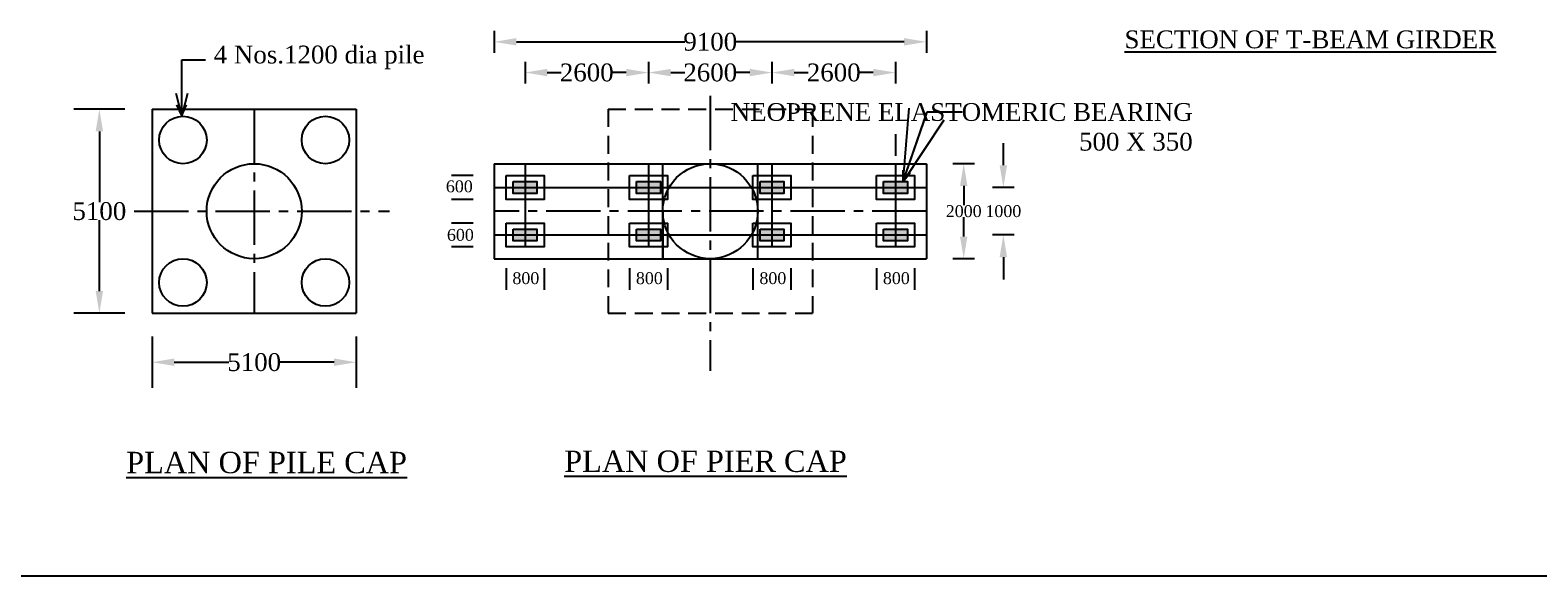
# Model space of a CAD drawing. Header units: millimetres. Extents: x 103078 to 25259364, y -3207472 to 3138455.
# Tile 6 of 12: x 8354938 to 8418403, y -1181503 to -1158527. Entities that reach past the tile are written whole.
import ezdxf

# ---------------------------------------------------------------- set-up
doc = ezdxf.new("R2010")
doc.units = ezdxf.units.MM
doc.header["$LTSCALE"] = 60
doc.header["$MEASUREMENT"] = 0
doc.linetypes.add('CENTER2', pattern=[28.575, 19.05, -3.175, 3.175, -3.175])
doc.linetypes.add('HIDDEN', pattern=[0.375, 0.25, -0.125])
doc.layers.add('TEXT', color=7, linetype='Continuous')
doc.styles.get("Standard").update_dxf_attribs({"font": 'times.ttf'})
doc.dimstyles.get("Standard").update_dxf_attribs({"dimtxt": 400, "dimasz": 215, "dimexe": 0.18, "dimexo": 0.0625, "dimgap": 0.09, "dimtad": 0, "dimtih": 1, "dimtoh": 1, "dimdec": 0, "dimzin": 4, "dimdsep": 46, "dimtxsty": 'Standard', "dimblk": 'OPEN90', "dimcen": 0, "dimadec": 0, "dimazin": 1, "dimtfac": 1, "dimtdec": 0, "dimtix": 1, "dimtofl": 0, "dimtmove": 0, "dimatfit": 3, "dimldrblk": 'OPEN30', "dimfxl": 1, "dimtolj": 1, "dimtzin": 0, "dimarcsym": 0})

# ---------------------------------------------------------------- blocks, each defined once
blk = doc.blocks.new('*D139')
at = {"color": 0, "linetype": 'Continuous', "lineweight": -2, "transparency": 16777216}
for p, q in [((8394235, -1164152), (8394235, -1164152)), ((8394235, -1165087), (8394235, -1165897)), ((8394235, -1167216), (8394235, -1166406)), ((8394235, -1168151), (8394235, -1168151))]:
    blk.add_line(p, q, dxfattribs=at)
for points in [[(8394079, -1165087), (8394391, -1165087), (8394235, -1164152)], [(8394079, -1167216), (8394391, -1167216), (8394235, -1168151)]]:
    blk.add_solid(points, dxfattribs=at)
at = {"layer": 'Defpoints', "color": 0, "linetype": 'Continuous', "lineweight": -2, "transparency": 16777216}
for p in [(8394235, -1164152), (8394235, -1168151), (8394235, -1168151)]:
    blk.add_point(p, dxfattribs=at)
at = {"color": 0, "linetype": 'Continuous', "transparency": 16777216, "insert": (8394235, -1166151), "char_height": 500, "attachment_point": 5}
blk.add_mtext('\\A1;{\\fTimes New Roman|b0|i0|c0|p18;2000}', dxfattribs=at)
blk = doc.blocks.new('*D140')
at = {"color": 0, "linetype": 'Continuous', "lineweight": -2, "transparency": 16777216}
for p, q in [((8395904, -1164217), (8395904, -1163282)), ((8395904, -1165152), (8395904, -1165152)), ((8395904, -1167151), (8395904, -1167151)), ((8395904, -1168086), (8395904, -1169021))]:
    blk.add_line(p, q, dxfattribs=at)
for points in [[(8395748, -1164217), (8396060, -1164217), (8395904, -1165152)], [(8395748, -1168086), (8396060, -1168086), (8395904, -1167151)]]:
    blk.add_solid(points, dxfattribs=at)
at = {"layer": 'Defpoints', "color": 0, "linetype": 'Continuous', "lineweight": -2, "transparency": 16777216}
for p in [(8395904, -1165152), (8395904, -1167151), (8395904, -1167151)]:
    blk.add_point(p, dxfattribs=at)
at = {"color": 0, "linetype": 'Continuous', "transparency": 16777216, "insert": (8395904, -1166151), "char_height": 500, "attachment_point": 5}
blk.add_mtext('\\A1;{\\fTimes New Roman|b0|i0|c0|p18;1000}', dxfattribs=at)
blk = doc.blocks.new('*D122')
at = {"color": 0, "linetype": 'Continuous', "lineweight": -2, "transparency": 16777216}
for p, q in [((8375768, -1160296), (8375768, -1160313)), ((8376703, -1160313), (8377292, -1160313)), ((8380032, -1160313), (8379443, -1160313)), ((8380967, -1160313), (8380967, -1160313))]:
    blk.add_line(p, q, dxfattribs=at)
for points in [[(8376703, -1160157), (8376703, -1160469), (8375768, -1160313)], [(8380032, -1160157), (8380032, -1160469), (8380967, -1160313)]]:
    blk.add_solid(points, dxfattribs=at)
at = {"layer": 'Defpoints', "color": 0, "linetype": 'Continuous', "lineweight": -2, "transparency": 16777216}
for p in [(8375768, -1160296), (8375768, -1160313), (8380967, -1160313)]:
    blk.add_point(p, dxfattribs=at)
at = {"color": 0, "linetype": 'Continuous', "transparency": 16777216, "insert": (8378367, -1160313), "char_height": 500, "attachment_point": 5}
blk.add_mtext('\\A1;{\\fTimes New Roman|b0|i0|c0|p18;\\H1.5x;2600}', dxfattribs=at)
blk = doc.blocks.new('*D123')
at = {"color": 0, "linetype": 'Continuous', "lineweight": -2, "transparency": 16777216}
for p, q in [((8380967, -1160296), (8380967, -1160313)), ((8381902, -1160313), (8382490, -1160313)), ((8385230, -1160313), (8384642, -1160313)), ((8386165, -1160313), (8386165, -1160313))]:
    blk.add_line(p, q, dxfattribs=at)
for points in [[(8381902, -1160157), (8381902, -1160469), (8380967, -1160313)], [(8385230, -1160157), (8385230, -1160469), (8386165, -1160313)]]:
    blk.add_solid(points, dxfattribs=at)
at = {"layer": 'Defpoints', "color": 0, "linetype": 'Continuous', "lineweight": -2, "transparency": 16777216}
for p in [(8380967, -1160296), (8380967, -1160313), (8386165, -1160313)]:
    blk.add_point(p, dxfattribs=at)
at = {"color": 0, "linetype": 'Continuous', "transparency": 16777216, "insert": (8383566, -1160313), "char_height": 500, "attachment_point": 5}
blk.add_mtext('\\A1;{\\fTimes New Roman|b0|i0|c0|p18;\\H1.5x;2600}', dxfattribs=at)
blk = doc.blocks.new('*D124')
at = {"color": 0, "linetype": 'Continuous', "lineweight": -2, "transparency": 16777216}
for p, q in [((8386165, -1160296), (8386165, -1160313)), ((8387100, -1160313), (8387688, -1160313)), ((8390428, -1160313), (8389840, -1160313)), ((8391363, -1160313), (8391363, -1160313))]:
    blk.add_line(p, q, dxfattribs=at)
for points in [[(8387100, -1160157), (8387100, -1160469), (8386165, -1160313)], [(8390428, -1160157), (8390428, -1160469), (8391363, -1160313)]]:
    blk.add_solid(points, dxfattribs=at)
at = {"layer": 'Defpoints', "color": 0, "linetype": 'Continuous', "lineweight": -2, "transparency": 16777216}
for p in [(8386165, -1160296), (8386165, -1160313), (8391363, -1160313)]:
    blk.add_point(p, dxfattribs=at)
at = {"color": 0, "linetype": 'Continuous', "transparency": 16777216, "insert": (8388764, -1160313), "char_height": 500, "attachment_point": 5}
blk.add_mtext('\\A1;{\\fTimes New Roman|b0|i0|c0|p18;\\H1.5x;2600}', dxfattribs=at)
blk = doc.blocks.new('*D125')
at = {"color": 0, "linetype": 'Continuous', "lineweight": -2, "transparency": 16777216}
for p, q in [((8374469, -1159002), (8374469, -1159019)), ((8375404, -1159019), (8382500, -1159019)), ((8391728, -1159019), (8384632, -1159019)), ((8392663, -1159019), (8392663, -1159019))]:
    blk.add_line(p, q, dxfattribs=at)
for points in [[(8375404, -1158863), (8375404, -1159174), (8374469, -1159019)], [(8391728, -1158863), (8391728, -1159174), (8392663, -1159019)]]:
    blk.add_solid(points, dxfattribs=at)
at = {"layer": 'Defpoints', "color": 0, "linetype": 'Continuous', "lineweight": -2, "transparency": 16777216}
for p in [(8374469, -1159002), (8374469, -1159019), (8392663, -1159019)]:
    blk.add_point(p, dxfattribs=at)
at = {"color": 0, "linetype": 'Continuous', "transparency": 16777216, "insert": (8383566, -1159019), "char_height": 500, "attachment_point": 5}
blk.add_mtext('\\A1;{\\fTimes New Roman|b0|i0|c0|p18;\\H1.5x;9100}', dxfattribs=at)
blk = doc.blocks.new('*D119')
at = {"color": 0, "linetype": 'Continuous', "lineweight": -2, "transparency": 16777216}
for p, q in [((8357851, -1161853), (8357851, -1161853)), ((8357851, -1162788), (8357851, -1165770)), ((8357851, -1169515), (8357851, -1166533)), ((8357851, -1170450), (8357851, -1170450))]:
    blk.add_line(p, q, dxfattribs=at)
for points in [[(8357695, -1162788), (8358006, -1162788), (8357851, -1161853)], [(8357695, -1169515), (8358006, -1169515), (8357851, -1170450)]]:
    blk.add_solid(points, dxfattribs=at)
at = {"layer": 'Defpoints', "color": 0, "linetype": 'Continuous', "lineweight": -2, "transparency": 16777216}
for p in [(8357851, -1161853), (8357851, -1170450), (8357851, -1170450)]:
    blk.add_point(p, dxfattribs=at)
at = {"color": 0, "linetype": 'Continuous', "transparency": 16777216, "insert": (8357851, -1166151), "char_height": 500, "attachment_point": 5}
blk.add_mtext('\\A1;{\\fTimes New Roman|b0|i0|c0|p18;\\H1.5x;5100}', dxfattribs=at)
blk = doc.blocks.new('*D120')
at = {"color": 0, "linetype": 'Continuous', "lineweight": -2, "transparency": 16777216}
for p, q in [((8360069, -1172492), (8360069, -1172509)), ((8361004, -1172509), (8363306, -1172509)), ((8367731, -1172509), (8365429, -1172509)), ((8368666, -1172509), (8368666, -1172509))]:
    blk.add_line(p, q, dxfattribs=at)
for points in [[(8361004, -1172353), (8361004, -1172665), (8360069, -1172509)], [(8367731, -1172353), (8367731, -1172665), (8368666, -1172509)]]:
    blk.add_solid(points, dxfattribs=at)
at = {"layer": 'Defpoints', "color": 0, "linetype": 'Continuous', "lineweight": -2, "transparency": 16777216}
for p in [(8360069, -1172492), (8360069, -1172509), (8368666, -1172509)]:
    blk.add_point(p, dxfattribs=at)
at = {"color": 0, "linetype": 'Continuous', "transparency": 16777216, "insert": (8364368, -1172509), "char_height": 500, "attachment_point": 5}
blk.add_mtext('\\A1;{\\fTimes New Roman|b0|i0|c0|p18;\\H1.5x;5100}', dxfattribs=at)

msp = doc.modelspace()

# ---------------------------------------------------------------- hatches: boundary and pattern name
at = {"linetype": 'Continuous'}
h = msp.add_hatch(color=256, dxfattribs=at)
h.dxf.hatch_style = 1
h.paths.add_polyline_path([(8375768.2, -1164901.6), (8375268.3, -1164901.6), (8375268.3, -1165151.6), (8375768.2, -1165151.6)])
h.paths.add_polyline_path([(8376268, -1164901.6), (8375768.2, -1164901.6), (8375768.2, -1165151.6), (8376268, -1165151.6)])
h.paths.add_polyline_path([(8376268, -1165151.6), (8375768.2, -1165151.6), (8375768.2, -1165401.5), (8376268, -1165401.5)])
h.paths.add_polyline_path([(8375768.2, -1165151.6), (8375268.3, -1165151.6), (8375268.3, -1165401.5), (8375768.2, -1165401.5)])
h = msp.add_hatch(color=256, dxfattribs=at)
h.dxf.hatch_style = 1
h.paths.add_polyline_path([(8380966.6, -1164901.6), (8380466.8, -1164901.6), (8380466.8, -1165151.6), (8380966.6, -1165151.6)])
h.paths.add_polyline_path([(8381466.5, -1164901.6), (8380966.6, -1164901.6), (8380966.6, -1165151.6), (8381466.5, -1165151.6)])
h.paths.add_polyline_path([(8381466.5, -1165151.6), (8380966.6, -1165151.6), (8380966.6, -1165401.5), (8381466.5, -1165401.5)])
h.paths.add_polyline_path([(8380966.6, -1165151.6), (8380466.8, -1165151.6), (8380466.8, -1165401.5), (8380966.6, -1165401.5)])
h = msp.add_hatch(color=256, dxfattribs=at)
h.dxf.hatch_style = 1
h.paths.add_polyline_path([(8386165, -1164901.6), (8385665.2, -1164901.6), (8385665.2, -1165151.6), (8386165, -1165151.6)])
h.paths.add_polyline_path([(8386664.9, -1164901.6), (8386165, -1164901.6), (8386165, -1165151.6), (8386664.9, -1165151.6)])
h.paths.add_polyline_path([(8386664.9, -1165151.6), (8386165, -1165151.6), (8386165, -1165401.5), (8386664.9, -1165401.5)])
h.paths.add_polyline_path([(8386165, -1165151.6), (8385665.2, -1165151.6), (8385665.2, -1165401.5), (8386165, -1165401.5)])
h = msp.add_hatch(color=256, dxfattribs=at)
h.dxf.hatch_style = 1
h.paths.add_polyline_path([(8391363.5, -1164901.6), (8390863.6, -1164901.6), (8390863.6, -1165151.6), (8391363.5, -1165151.6)])
h.paths.add_polyline_path([(8391863.3, -1164901.6), (8391363.5, -1164901.6), (8391363.5, -1165151.6), (8391863.3, -1165151.6)])
h.paths.add_polyline_path([(8391863.3, -1165151.6), (8391363.5, -1165151.6), (8391363.5, -1165401.5), (8391863.3, -1165401.5)])
h.paths.add_polyline_path([(8391363.5, -1165151.6), (8390863.6, -1165151.6), (8390863.6, -1165401.5), (8391363.5, -1165401.5)])
h = msp.add_hatch(color=256, dxfattribs=at)
h.dxf.hatch_style = 1
h.paths.add_polyline_path([(8375768.2, -1166901), (8375268.3, -1166901), (8375268.3, -1167151), (8375768.2, -1167151)])
h.paths.add_polyline_path([(8376268, -1166901), (8375768.2, -1166901), (8375768.2, -1167151), (8376268, -1167151)])
h.paths.add_polyline_path([(8376268, -1167151), (8375768.2, -1167151), (8375768.2, -1167400.9), (8376268, -1167400.9)])
h.paths.add_polyline_path([(8375768.2, -1167151), (8375268.3, -1167151), (8375268.3, -1167400.9), (8375768.2, -1167400.9)])
h = msp.add_hatch(color=256, dxfattribs=at)
h.dxf.hatch_style = 1
h.paths.add_polyline_path([(8380966.6, -1166901), (8380466.8, -1166901), (8380466.8, -1167151), (8380966.6, -1167151)])
h.paths.add_polyline_path([(8381466.5, -1166901), (8380966.6, -1166901), (8380966.6, -1167151), (8381466.5, -1167151)])
h.paths.add_polyline_path([(8381466.5, -1167151), (8380966.6, -1167151), (8380966.6, -1167400.9), (8381466.5, -1167400.9)])
h.paths.add_polyline_path([(8380966.6, -1167151), (8380466.8, -1167151), (8380466.8, -1167400.9), (8380966.6, -1167400.9)])
h = msp.add_hatch(color=256, dxfattribs=at)
h.dxf.hatch_style = 1
h.paths.add_polyline_path([(8386165, -1166901), (8385665.2, -1166901), (8385665.2, -1167151), (8386165, -1167151)])
h.paths.add_polyline_path([(8386664.9, -1166901), (8386165, -1166901), (8386165, -1167151), (8386664.9, -1167151)])
h.paths.add_polyline_path([(8386664.9, -1167151), (8386165, -1167151), (8386165, -1167400.9), (8386664.9, -1167400.9)])
h.paths.add_polyline_path([(8386165, -1167151), (8385665.2, -1167151), (8385665.2, -1167400.9), (8386165, -1167400.9)])
h = msp.add_hatch(color=256, dxfattribs=at)
h.dxf.hatch_style = 1
h.paths.add_polyline_path([(8391363.5, -1166901), (8390863.6, -1166901), (8390863.6, -1167151), (8391363.5, -1167151)])
h.paths.add_polyline_path([(8391863.3, -1166901), (8391363.5, -1166901), (8391363.5, -1167151), (8391863.3, -1167151)])
h.paths.add_polyline_path([(8391863.3, -1167151), (8391363.5, -1167151), (8391363.5, -1167400.9), (8391863.3, -1167400.9)])
h.paths.add_polyline_path([(8391363.5, -1167151), (8390863.6, -1167151), (8390863.6, -1167400.9), (8391363.5, -1167400.9)])

# ---------------------------------------------------------------- linework, layer by layer
for p, q in [((8374468.6, -1158561.4), (8374468.6, -1159476.3)), ((8392663.1, -1158561.4), (8392663.1, -1159476.3)), ((8375768.2, -1159855.7), (8375768.2, -1160770.6)), ((8380966.6, -1159855.7), (8380966.6, -1160770.6)), ((8386165, -1159855.7), (8386165, -1160770.6)), ((8391363.5, -1159855.7), (8391363.5, -1160770.6)), ((8358928.2, -1161852.6), (8356773.1, -1161852.6)), ((8360068.8, -1161852.6), (8360068.8, -1170450)), ((8360068.8, -1161852.6), (8368666.2, -1161852.6)), ((8368666.2, -1161852.6), (8368666.2, -1170450)), ((8391363.5, -1162909.2), (8391363.5, -1163824)), ((8374468.6, -1164151.9), (8392663.1, -1164151.9)), ((8374468.6, -1164151.9), (8374468.6, -1168150.7)), ((8375768.2, -1164151.9), (8375768.2, -1167650.8)), ((8380966.6, -1164151.9), (8380966.6, -1167650.8)), ((8381566.4, -1168150.7), (8381566.4, -1164151.9)), ((8385565.2, -1168150.7), (8385565.2, -1164151.9)), ((8386165, -1164151.9), (8386165, -1167650.8)), ((8391363.5, -1164151.9), (8391363.5, -1167650.8)), ((8392663.1, -1164151.9), (8392663.1, -1168150.7)), ((8394692.6, -1164151.9), (8393777.7, -1164151.9)), ((8373584.6, -1164651.7), (8372669.7, -1164651.7)), ((8374468.6, -1165151.6), (8392663.1, -1165151.6)), ((8396361.4, -1165151.6), (8395446.5, -1165151.6)), ((8373584.6, -1165651.4), (8372669.7, -1165651.4)), ((8381566.4, -1166151.3), (8381566.4, -1168150.7)), ((8373584.6, -1166651.1), (8372669.7, -1166651.1)), ((8373584.6, -1167650.8), (8372669.7, -1167650.8)), ((8374468.6, -1167151), (8392663.1, -1167151)), ((8396361.4, -1167151), (8395446.5, -1167151)), ((8374468.6, -1168150.7), (8392663.1, -1168150.7)), ((8394692.6, -1168150.7), (8393777.7, -1168150.7)), ((8374968.4, -1168545.8), (8374968.4, -1169460.7)), ((8376567.9, -1168545.8), (8376567.9, -1169460.7)), ((8380166.8, -1168545.8), (8380166.8, -1169460.7)), ((8381766.4, -1168545.8), (8381766.4, -1169460.7)), ((8385365.3, -1168545.8), (8385365.3, -1169460.7)), ((8386964.8, -1168545.8), (8386964.8, -1169460.7)), ((8390563.7, -1168545.8), (8390563.7, -1169460.7)), ((8392163.2, -1168545.8), (8392163.2, -1169460.7)), ((8358928.2, -1170450), (8356773.1, -1170450)), ((8360068.8, -1170450), (8368666.2, -1170450)), ((8360068.8, -1171431.5), (8360068.8, -1173586.6)), ((8368666.2, -1171431.5), (8368666.2, -1173586.6)), ((8290280.6, -1181503.4), (8461784.4, -1181503.4))]:
    msp.add_line(p, q, dxfattribs=at)
at = {"linetype": 'CENTER2', "ltscale": 2}
for p, q in [((8383565.8, -1161292.9), (8383565.8, -1172874.9)), ((8364367.5, -1161852.6), (8364367.5, -1170450)), ((8359314.8, -1166151.3), (8370066.1, -1166151.3)), ((8392663.1, -1166151.3), (8374468.6, -1166151.3))]:
    msp.add_line(p, q, dxfattribs=at)
at = {"linetype": 'Continuous', "lineweight": -2, "ltscale": 2}
for p, q in [((8361319.7, -1162123), (8361114.8, -1161666.7)), ((8361319.7, -1162123), (8361524.6, -1161666.7)), ((8391691.6, -1164901.6), (8391691.6, -1164422.1)), ((8391691.6, -1164901.6), (8391986.6, -1164523.6))]:
    msp.add_line(p, q, dxfattribs=at)
at = {"linetype": 'HIDDEN', "ltscale": 50}
for p, q in [((8379267.1, -1161852.6), (8379267.1, -1170450)), ((8379267.1, -1161852.6), (8387864.5, -1161852.6)), ((8387864.5, -1161852.6), (8387864.5, -1170450)), ((8379267.1, -1170450), (8387864.5, -1170450))]:
    msp.add_line(p, q, dxfattribs=at)
at = {"linetype": 'Continuous'}
for points in [[(8374968.4, -1164651.7), (8376567.9, -1164651.7), (8376567.9, -1165651.4), (8374968.4, -1165651.4)], [(8375268.3, -1164901.6), (8376268, -1164901.6), (8376268, -1165401.5), (8375268.3, -1165401.5)], [(8380166.8, -1164651.7), (8381766.4, -1164651.7), (8381766.4, -1165651.4), (8380166.8, -1165651.4)], [(8380466.8, -1164901.6), (8381466.5, -1164901.6), (8381466.5, -1165401.5), (8380466.8, -1165401.5)], [(8385365.3, -1164651.7), (8386964.8, -1164651.7), (8386964.8, -1165651.4), (8385365.3, -1165651.4)], [(8385665.2, -1164901.6), (8386664.9, -1164901.6), (8386664.9, -1165401.5), (8385665.2, -1165401.5)], [(8390563.7, -1164651.7), (8392163.2, -1164651.7), (8392163.2, -1165651.4), (8390563.7, -1165651.4)], [(8390863.6, -1164901.6), (8391863.3, -1164901.6), (8391863.3, -1165401.5), (8390863.6, -1165401.5)], [(8374968.4, -1166651.1), (8376567.9, -1166651.1), (8376567.9, -1167650.8), (8374968.4, -1167650.8)], [(8375268.3, -1166901), (8376268, -1166901), (8376268, -1167400.9), (8375268.3, -1167400.9)], [(8380166.8, -1166651.1), (8381766.4, -1166651.1), (8381766.4, -1167650.8), (8380166.8, -1167650.8)], [(8380466.8, -1166901), (8381466.5, -1166901), (8381466.5, -1167400.9), (8380466.8, -1167400.9)], [(8385365.3, -1166651.1), (8386964.8, -1166651.1), (8386964.8, -1167650.8), (8385365.3, -1167650.8)], [(8385665.2, -1166901), (8386664.9, -1166901), (8386664.9, -1167400.9), (8385665.2, -1167400.9)], [(8390563.7, -1166651.1), (8392163.2, -1166651.1), (8392163.2, -1167650.8), (8390563.7, -1167650.8)], [(8390863.6, -1166901), (8391863.3, -1166901), (8391863.3, -1167400.9), (8390863.6, -1167400.9)]]:
    msp.add_lwpolyline(points, close=True, dxfattribs=at)
for centre in [(8361368.4, -1163152.2), (8367366.6, -1163152.2), (8361368.4, -1169150.3), (8367366.6, -1169150.3)]:
    msp.add_circle(centre, 999.7, dxfattribs=at)
at = {"linetype": 'Continuous', "ltscale": 2000}
msp.add_circle((8364367.5, -1166151.3), 1999.4, dxfattribs=at)
at = {"linetype": 'Continuous', "ltscale": 1000}
msp.add_circle((8383565.8, -1166151.3), 1999.4, dxfattribs=at)

# ---------------------------------------------------------------- texts
at = {"linetype": 'Continuous', "insert": (8401004.5, -1158540), "char_height": 780, "width": 19383.785, "attachment_point": 1}
msp.add_mtext('{\\fTimes New Roman|b0|i0|c0|p18;\\H0.96154x;\\LSECTION OF T-BEAM GIRDER \\fTimes New Roman|b0|i1|c0|p18;  \\Ftxt|c0; }                   ', dxfattribs=at)
at = {"linetype": 'Continuous', "attachment_point": 4, "rotation": 0.023016}
for s, insert, char_height in [('{\\fTimes New Roman|b0|i0|c0|p18;4 Nos.1200 dia pile}', (8362666, -1159676.8), 750), ('{\\fTimes New Roman|b0|i0|c0|p18;600}', (8372437.3, -1165108.3), 500), ('{\\fTimes New Roman|b0|i0|c0|p18;600}', (8372481.3, -1167151.2), 500), ('{\\fTimes New Roman|b0|i0|c0|p18;800}', (8375237.7, -1168973.3), 500), ('{\\fTimes New Roman|b0|i0|c0|p18;800}', (8380436.1, -1168973.3), 500), ('{\\fTimes New Roman|b0|i0|c0|p18;800}', (8385634.6, -1168973.3), 500), ('{\\fTimes New Roman|b0|i0|c0|p18;800}', (8390833, -1168973.3), 500)]:
    msp.add_mtext(s, dxfattribs=dict(at, insert=insert, char_height=char_height))
at = {"linetype": 'Continuous', "insert": (8403873.5, -1162604), "char_height": 750, "attachment_point": 6}
msp.add_mtext('NEOPRENE ELASTOMERIC BEARING\\P 500 X 350 ', dxfattribs=at)
at = {"layer": 'TEXT', "linetype": 'Continuous', "char_height": 900, "width": 15471.463, "attachment_point": 1}
for s, insert in [('{\\fTimes New Roman|b0|i0|c0|p18;\\LPLAN OF PILE CAP}', (8358980.2, -1176281.1)), ('{\\fTimes New Roman|b0|i0|c0|p18;\\LPLAN OF PIER CAP}', (8377417.6, -1176227.9))]:
    msp.add_mtext(s, dxfattribs=dict(at, insert=insert))

# ---------------------------------------------------------------- dimensions: what is measured, and where the dimension line sits
at = {"linetype": 'Continuous'}
for base, p1, p2, text, picture, middle in [((8374468.6, -1159018.7), (8392663.1, -1159018.7), (8374468.6, -1159002.1), '{\\fTimes New Roman|b0|i0|c0|p18;\\H1.5x;9100}', '*D125', (8383565.8, -1159018.7)), ((8375768.2, -1160313), (8380966.6, -1160313), (8375768.2, -1160296.4), '{\\fTimes New Roman|b0|i0|c0|p18;\\H1.5x;2600}', '*D122', (8378367.4, -1160313)), ((8380966.6, -1160313), (8386165, -1160313), (8380966.6, -1160296.4), '{\\fTimes New Roman|b0|i0|c0|p18;\\H1.5x;2600}', '*D123', (8383565.8, -1160313)), ((8386165, -1160313), (8391363.5, -1160313), (8386165, -1160296.4), '{\\fTimes New Roman|b0|i0|c0|p18;\\H1.5x;2600}', '*D124', (8388764.2, -1160313)), ((8360068.8, -1172508.9), (8368666.2, -1172508.9), (8360068.8, -1172492.3), '{\\fTimes New Roman|b0|i0|c0|p18;\\H1.5x;5100}', '*D120', (8364367.5, -1172508.9))]:
    dim = msp.add_linear_dim(base=base, p1=p1, p2=p2, text=text, dimstyle='Standard', override={"dimtxt": 500, "dimasz": 935, "dimfxl": 300}, dxfattribs=at)
    dim.commit()
    dim.dimension.update_dxf_attribs({"geometry": picture, "text_midpoint": middle})
for base, p1, p2, angle, text, picture, middle in [((8357850.6, -1170450), (8357850.6, -1161852.6), (8357850.6, -1170450), 270, '{\\fTimes New Roman|b0|i0|c0|p18;\\H1.5x;5100}', '*D119', (8357850.6, -1166151.3)), ((8395904, -1167151), (8395904, -1165151.6), (8395904, -1167151), 90, '{\\fTimes New Roman|b0|i0|c0|p18;1000}', '*D140', (8395904, -1166151.3)), ((8394235.1, -1168150.7), (8394235.1, -1164151.9), (8394235.1, -1168150.7), 90, '{\\fTimes New Roman|b0|i0|c0|p18;2000}', '*D139', (8394235.1, -1166151.3))]:
    dim = msp.add_linear_dim(base=base, p1=p1, p2=p2, angle=angle, text=text, dimstyle='Standard', override={"dimtxt": 500, "dimasz": 935, "dimfxl": 300}, dxfattribs=at)
    dim.commit()
    dim.dimension.update_dxf_attribs({"geometry": picture, "text_midpoint": middle})

# ---------------------------------------------------------------- leaders
for points, override in [([(8361319.7, -1162123), (8361319.7, -1159771.2), (8362321.9, -1159771.2)], {"dimtxt": 500, "dimasz": 935, "dimfxl": 300}), ([(8391691.6, -1164901.6), (8392703.5, -1161959.7), (8394167.3, -1161959.7)], {"dimtxt": 500, "dimasz": 3000, "dimfxl": 300})]:
    msp.add_leader(points, dimstyle='Standard', override=override, dxfattribs=at)

doc.saveas('drawing.dxf')
